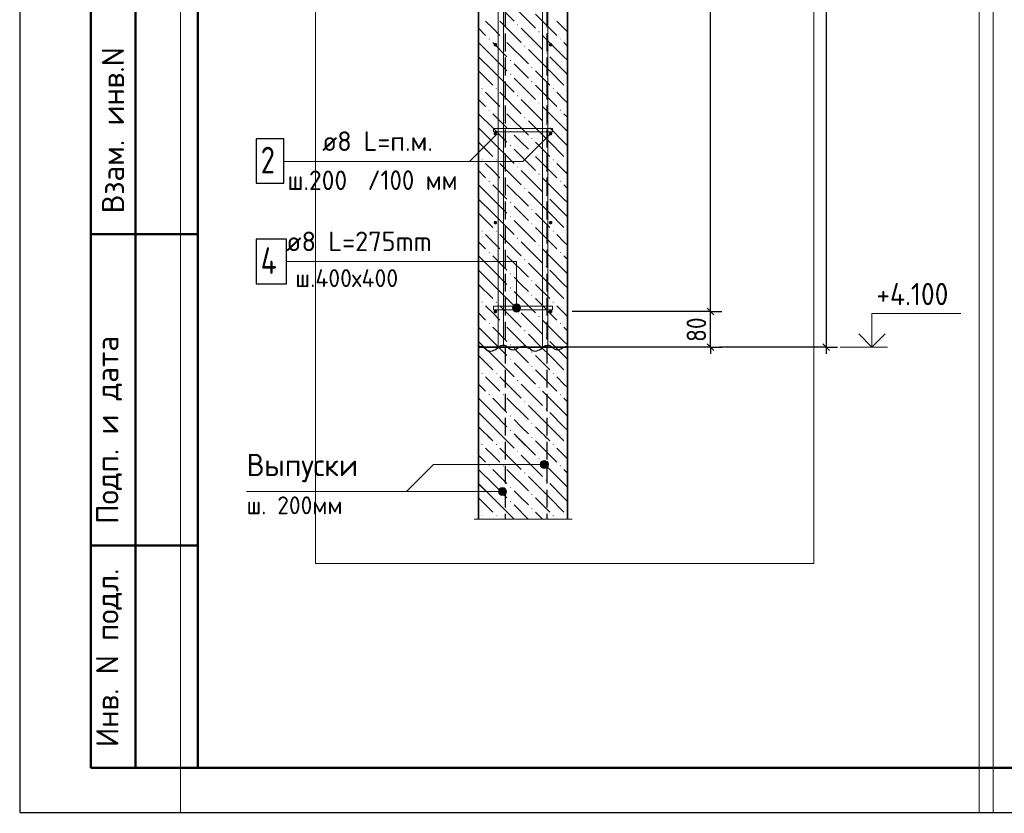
# Model space of a CAD drawing. Header units: millimetres. Extents: x 0 to 50400, y -12 to 35652.
# Tile 1 of 9: x 0 to 13277, y -12 to 10696. Entities that reach past the tile are written whole.
import ezdxf

# ---------------------------------------------------------------- set-up
doc = ezdxf.new("R2010")
doc.units = ezdxf.units.MM
doc.linetypes.add('______2', pattern=[324, 240, -84])
for name, color, linetype, lineweight in [('Standard', 7, 'Continuous', 25), ('ЖБ Перекрытие верхний уровень', 7, 'Continuous', 35), ('ЖБ Стена верхний уровень', 7, 'Continuous', 35), ('Позиционная метка диаметр_ шаг', 7, 'Continuous', 13), ('Позиционная метка линия выноска', 7, 'Continuous', 13), ('Позиционная метка номер позиции', 7, 'Continuous', 13), ('Примечания', 7, 'Continuous', 13)]:
    doc.layers.add(name, color=color, linetype=linetype, lineweight=lineweight)
doc.layers.add('Размерная выноска', color=7, linetype='Continuous')
for name, color, linetype, true_color in [('Стена фоновая арматура У1', 7, '______2', 0xa0a0a0), ('Стена фоновая арматура Х1', 7, '______2', 0xa0a0a0), ('Стена фоновая затяжка С-обр.', 7, '______2', 0xa0a0a0)]:
    doc.layers.add(name, color=color, linetype=linetype, true_color=true_color)
doc.styles.add('ISOCPEUR', font='txt')

msp = doc.modelspace()

# ---------------------------------------------------------------- hatches: boundary and pattern name
at = {"layer": 'ЖБ Перекрытие верхний уровень', "linetype": 'Continuous', "lineweight": 18, "transparency": 33554687}
for points in [[(6899, 5060), (6907, 5068), (6915, 5060), (6907, 5052)], [(6227, 4964), (6235, 4972), (6243, 4964), (6235, 4956)], [(6419, 4964), (6427, 4972), (6435, 4964), (6427, 4956)], [(7187, 4964), (7195, 4972), (7203, 4964), (7195, 4956)], [(7379, 4964), (7387, 4972), (7388, 4971), (7388, 4957), (7387, 4956)], [(6707, 4868), (6715, 4876), (6723, 4868), (6715, 4860)], [(6323, 4676), (6331, 4684), (6339, 4676), (6331, 4668)], [(6515, 4676), (6523, 4684), (6531, 4676), (6523, 4668)], [(6995, 4772), (7003, 4780), (7011, 4772), (7003, 4764)], [(7283, 4676), (7291, 4684), (7299, 4676), (7291, 4668)], [(6803, 4580), (6811, 4588), (6819, 4580), (6811, 4572)], [(6611, 4388), (6619, 4396), (6627, 4388), (6619, 4380)], [(7091, 4484), (7099, 4492), (7107, 4484), (7099, 4476)], [(6899, 4292), (6907, 4300), (6915, 4292), (6907, 4284)], [(6611, 4196), (6619, 4204), (6627, 4196), (6619, 4188)], [(6227, 4004), (6235, 4012), (6243, 4004), (6235, 3996)], [(6419, 4004), (6427, 4012), (6435, 4004), (6427, 3996)], [(6899, 4100), (6907, 4108), (6915, 4100), (6907, 4092)], [(7187, 4004), (7195, 4012), (7203, 4004), (7195, 3996)], [(7379, 4004), (7387, 4012), (7388, 4011), (7388, 3997), (7387, 3996)]]:
    msp.add_hatch(color=7, dxfattribs=at).paths.add_polyline_path(points, flags=16)
at = {"layer": 'ЖБ Стена верхний уровень', "linetype": 'Continuous', "lineweight": 18, "transparency": 33554687}
for points in [[(6707, 10628), (6715, 10636), (6723, 10628), (6715, 10620)], [(6995, 10532), (7003, 10540), (7011, 10532), (7003, 10524)], [(6323, 10436), (6331, 10444), (6339, 10436), (6331, 10428)], [(6515, 10436), (6523, 10444), (6531, 10436), (6523, 10428)], [(7283, 10436), (7291, 10444), (7299, 10436), (7291, 10428)], [(6803, 10340), (6811, 10348), (6819, 10340), (6811, 10332)], [(7091, 10244), (7099, 10252), (7107, 10244), (7099, 10236)], [(6611, 10148), (6619, 10156), (6627, 10148), (6619, 10140)], [(6611, 9956), (6619, 9964), (6627, 9956), (6619, 9948)], [(6899, 10052), (6907, 10060), (6915, 10052), (6907, 10044)], [(6899, 9860), (6907, 9868), (6915, 9860), (6907, 9852)], [(6227, 9764), (6235, 9772), (6243, 9764), (6235, 9756)], [(6419, 9764), (6427, 9772), (6435, 9764), (6427, 9756)], [(7187, 9764), (7195, 9772), (7203, 9764), (7195, 9756)], [(7379, 9764), (7387, 9772), (7387, 9756)], [(6707, 9668), (6715, 9676), (6723, 9668), (6715, 9660)], [(6995, 9572), (7003, 9580), (7011, 9572), (7003, 9564)], [(6323, 9476), (6331, 9484), (6339, 9476), (6331, 9468)], [(6515, 9476), (6523, 9484), (6531, 9476), (6523, 9468)], [(7283, 9476), (7291, 9484), (7299, 9476), (7291, 9468)], [(6803, 9380), (6811, 9388), (6819, 9380), (6811, 9372)], [(6611, 9188), (6619, 9196), (6627, 9188), (6619, 9180)], [(7091, 9284), (7099, 9292), (7107, 9284), (7099, 9276)], [(6899, 9092), (6907, 9100), (6915, 9092), (6907, 9084)], [(6611, 8996), (6619, 9004), (6627, 8996), (6619, 8988)], [(6899, 8900), (6907, 8908), (6915, 8900), (6907, 8892)], [(6227, 8804), (6235, 8812), (6243, 8804), (6235, 8796)], [(6419, 8804), (6427, 8812), (6435, 8804), (6427, 8796)], [(7187, 8804), (7195, 8812), (7203, 8804), (7195, 8796)], [(7379, 8804), (7387, 8812), (7387, 8796)], [(6707, 8708), (6715, 8716), (6723, 8708), (6715, 8700)], [(6323, 8516), (6331, 8524), (6339, 8516), (6331, 8508)], [(6515, 8516), (6523, 8524), (6531, 8516), (6523, 8508)], [(6995, 8612), (7003, 8620), (7011, 8612), (7003, 8604)], [(7283, 8516), (7291, 8524), (7299, 8516), (7291, 8508)], [(6803, 8420), (6811, 8428), (6819, 8420), (6811, 8412)], [(6611, 8228), (6619, 8236), (6627, 8228), (6619, 8220)], [(7091, 8324), (7099, 8332), (7107, 8324), (7099, 8316)], [(6899, 8132), (6907, 8140), (6915, 8132), (6907, 8124)], [(6611, 8036), (6619, 8044), (6627, 8036), (6619, 8028)], [(6227, 7844), (6235, 7852), (6243, 7844), (6235, 7836)], [(6419, 7844), (6427, 7852), (6435, 7844), (6427, 7836)], [(6899, 7940), (6907, 7948), (6915, 7940), (6907, 7932)], [(7187, 7844), (7195, 7852), (7203, 7844), (7195, 7836)], [(7379, 7844), (7387, 7852), (7387, 7836)], [(6707, 7748), (6715, 7756), (6723, 7748), (6715, 7740)], [(6995, 7652), (7003, 7660), (7011, 7652), (7003, 7644)], [(6323, 7556), (6331, 7564), (6339, 7556), (6331, 7548)], [(6515, 7556), (6523, 7564), (6531, 7556), (6523, 7548)], [(6803, 7460), (6811, 7468), (6819, 7460), (6811, 7452)], [(7283, 7556), (7291, 7564), (7299, 7556), (7291, 7548)], [(7091, 7364), (7099, 7372), (7107, 7364), (7099, 7356)], [(6611, 7268), (6619, 7276), (6627, 7268), (6619, 7260)], [(6899, 7172), (6907, 7180), (6915, 7172), (6907, 7164)], [(6611, 7076), (6619, 7084), (6627, 7076), (6619, 7068)], [(6899, 6980), (6907, 6988), (6915, 6980), (6907, 6972)], [(6227, 6884), (6235, 6892), (6243, 6884), (6235, 6876)], [(6419, 6884), (6427, 6892), (6435, 6884), (6427, 6876)], [(6707, 6788), (6715, 6796), (6723, 6788), (6715, 6780)], [(7187, 6884), (7195, 6892), (7203, 6884), (7195, 6876)], [(7379, 6884), (7387, 6892), (7387, 6876)], [(6995, 6692), (7003, 6700), (7011, 6692), (7003, 6684)], [(6323, 6596), (6331, 6604), (6339, 6596), (6331, 6588)], [(6515, 6596), (6523, 6604), (6531, 6596), (6523, 6588)], [(6803, 6500), (6811, 6508), (6819, 6500), (6811, 6492)], [(7283, 6596), (7291, 6604), (7299, 6596), (7291, 6588)], [(7091, 6404), (7099, 6412), (7107, 6404), (7099, 6396)], [(6611, 6308), (6619, 6316), (6627, 6308), (6619, 6300)], [(6611, 6116), (6619, 6124), (6627, 6116), (6619, 6108)], [(6899, 6212), (6907, 6220), (6915, 6212), (6907, 6204)], [(6899, 6020), (6907, 6028), (6915, 6020), (6907, 6012)], [(6227, 5924), (6235, 5932), (6243, 5924), (6235, 5916)], [(6419, 5924), (6427, 5932), (6435, 5924), (6427, 5916)], [(7187, 5924), (7195, 5932), (7203, 5924), (7195, 5916)], [(7379, 5924), (7387, 5932), (7387, 5916)], [(6707, 5828), (6715, 5836), (6723, 5828), (6715, 5820)], [(6995, 5732), (7003, 5740), (7011, 5732), (7003, 5724)], [(6323, 5636), (6331, 5644), (6339, 5636), (6331, 5628)], [(6515, 5636), (6523, 5644), (6531, 5636), (6523, 5628)], [(7283, 5636), (7291, 5644), (7299, 5636), (7291, 5628)], [(6803, 5540), (6811, 5548), (6819, 5540), (6811, 5532)], [(7091, 5444), (7099, 5452), (7107, 5444), (7099, 5436)], [(6611, 5348), (6619, 5356), (6627, 5348), (6619, 5340)], [(6899, 5252), (6907, 5260), (6915, 5252), (6907, 5244)], [(6611, 5156), (6619, 5164), (6627, 5156), (6619, 5148)], [(6899, 5060), (6907, 5068), (6915, 5060), (6907, 5052)], [(6227, 4964), (6235, 4972), (6243, 4964), (6235, 4956)], [(6419, 4964), (6427, 4972), (6435, 4964), (6427, 4956)], [(7187, 4964), (7195, 4972), (7203, 4964), (7195, 4956)], [(7379, 4964), (7387, 4972), (7387, 4956)], [(6707, 4868), (6715, 4876), (6723, 4868), (6715, 4860)], [(6323, 4676), (6331, 4684), (6339, 4676), (6331, 4668)], [(6515, 4676), (6523, 4684), (6531, 4676), (6523, 4668)], [(6995, 4772), (7003, 4780), (7011, 4772), (7003, 4764)], [(7283, 4676), (7291, 4684), (7299, 4676), (7291, 4668)], [(6803, 4580), (6811, 4588), (6819, 4580), (6811, 4572)], [(6611, 4388), (6619, 4396), (6627, 4388), (6619, 4380)], [(7091, 4484), (7099, 4492), (7107, 4484), (7099, 4476)], [(6899, 4292), (6907, 4300), (6915, 4292), (6907, 4284)], [(6611, 4196), (6619, 4204), (6627, 4196), (6619, 4188)], [(6227, 4004), (6235, 4012), (6243, 4004), (6235, 3996)], [(6419, 4004), (6427, 4012), (6435, 4004), (6427, 3996)], [(6899, 4100), (6907, 4108), (6915, 4100), (6907, 4092)], [(7187, 4004), (7195, 4012), (7203, 4004), (7195, 3996)], [(7379, 4004), (7387, 4012), (7387, 3996)]]:
    msp.add_hatch(color=7, dxfattribs=at).paths.add_polyline_path(points, flags=16)
at = {"layer": 'Позиционная метка линия выноска', "linetype": 'Continuous', "lineweight": 13, "transparency": 33554687}
for points in [[(6748, 6833), (6655, 6833), (6647, 6806)], [(6748, 6833), (6647, 6806), (6755, 6806)], [(6755, 6806), (6647, 6806), (6655, 6779)], [(6728, 6853), (6674, 6853), (6655, 6833)], [(6728, 6853), (6655, 6833), (6748, 6833)], [(6755, 6806), (6655, 6779), (6748, 6779)], [(6748, 6779), (6655, 6779), (6674, 6760)], [(6674, 6853), (6728, 6853), (6701, 6860)], [(6748, 6779), (6674, 6760), (6728, 6760)], [(6728, 6760), (6674, 6760), (6701, 6752)], [(7028, 4668), (7028, 4722), (7021, 4695)], [(7048, 4649), (7048, 4741), (7028, 4722)], [(7048, 4649), (7028, 4722), (7028, 4668)], [(7075, 4641), (7075, 4749), (7048, 4741)], [(7075, 4641), (7048, 4741), (7048, 4649)], [(7102, 4649), (7102, 4741), (7075, 4749)], [(7102, 4649), (7075, 4749), (7075, 4641)], [(7121, 4668), (7121, 4722), (7102, 4741)], [(7121, 4668), (7102, 4741), (7102, 4649)], [(7121, 4722), (7121, 4668), (7129, 4695)], [(6510, 4275), (6510, 4383), (6483, 4376)], [(6537, 4283), (6537, 4376), (6510, 4383)], [(6537, 4283), (6510, 4383), (6510, 4275)], [(6463, 4302), (6463, 4356), (6456, 4329)], [(6483, 4283), (6483, 4376), (6463, 4356)], [(6483, 4283), (6463, 4356), (6463, 4302)], [(6510, 4275), (6483, 4376), (6483, 4283)], [(6556, 4302), (6556, 4356), (6537, 4376)], [(6556, 4302), (6537, 4376), (6537, 4283)], [(6556, 4356), (6556, 4302), (6564, 4329)]]:
    msp.add_hatch(color=7, dxfattribs=at).paths.add_polyline_path(points)
at = {"layer": 'Стена фоновая арматура У1', "linetype": 'Continuous', "lineweight": 13, "transparency": 33554687}
for points in [[(6439, 10358), (6437, 10368), (6432, 10375), (6424, 10381), (6415, 10382), (6406, 10381), (6398, 10375), (6393, 10368), (6391, 10358), (6393, 10349), (6398, 10341), (6406, 10336), (6415, 10334), (6424, 10336), (6432, 10341), (6437, 10349)], [(7183, 10358), (7181, 10368), (7176, 10375), (7168, 10381), (7159, 10382), (7150, 10381), (7142, 10375), (7137, 10368), (7135, 10358), (7137, 10349), (7142, 10341), (7150, 10336), (7159, 10334), (7168, 10336), (7176, 10341), (7181, 10349)], [(6439, 9158), (6437, 9168), (6432, 9175), (6424, 9181), (6415, 9182), (6406, 9181), (6398, 9175), (6393, 9168), (6391, 9158), (6393, 9149), (6398, 9141), (6406, 9136), (6415, 9134), (6424, 9136), (6432, 9141), (6437, 9149)], [(7183, 9158), (7181, 9168), (7176, 9175), (7168, 9181), (7159, 9182), (7150, 9181), (7142, 9175), (7137, 9168), (7135, 9158), (7137, 9149), (7142, 9141), (7150, 9136), (7159, 9134), (7168, 9136), (7176, 9141), (7181, 9149)], [(6439, 7958), (6437, 7968), (6432, 7975), (6424, 7981), (6415, 7982), (6406, 7981), (6398, 7975), (6393, 7968), (6391, 7958), (6393, 7949), (6398, 7941), (6406, 7936), (6415, 7934), (6424, 7936), (6432, 7941), (6437, 7949)], [(7183, 7958), (7181, 7968), (7176, 7975), (7168, 7981), (7159, 7982), (7150, 7981), (7142, 7975), (7137, 7968), (7135, 7958), (7137, 7949), (7142, 7941), (7150, 7936), (7159, 7934), (7168, 7936), (7176, 7941), (7181, 7949)], [(6439, 6758), (6437, 6768), (6432, 6775), (6424, 6781), (6415, 6782), (6406, 6781), (6398, 6775), (6393, 6768), (6391, 6758), (6393, 6749), (6398, 6741), (6406, 6736), (6415, 6734), (6424, 6736), (6432, 6741), (6437, 6749)], [(7183, 6758), (7181, 6768), (7176, 6775), (7168, 6781), (7159, 6782), (7150, 6781), (7142, 6775), (7137, 6768), (7135, 6758), (7137, 6749), (7142, 6741), (7150, 6736), (7159, 6734), (7168, 6736), (7176, 6741), (7181, 6749)]]:
    msp.add_hatch(color=7, dxfattribs=at).paths.add_polyline_path(points)

# ---------------------------------------------------------------- linework, layer by layer
at = {"layer": 'Standard', "color": 7, "linetype": 'Continuous', "lineweight": 13, "transparency": 33554687}
for p, q in [((2170, 35652), (2170, -12)), ((12940, -12), (12940, 35652)), ((13125, 35652), (13125, -12)), ((11066, 6278), (11702, 6278))]:
    msp.add_line(p, q, dxfattribs=at)
at = {"layer": 'Standard', "color": 7, "linetype": 'Continuous', "lineweight": 25, "transparency": 33554687}
for p, q in [((2400, 35040), (2400, 1270)), ((9362, 6716), (9272, 6806)), ((9362, 6233), (9272, 6323)), ((10832, 6323), (10922, 6233))]:
    msp.add_line(p, q, dxfattribs=at)
at = {"layer": 'Standard', "color": 7, "linetype": 'Continuous', "lineweight": -3, "transparency": 33554687}
for p, q in [((10877, 30278), (10877, 6278)), ((9317, 6761), (9317, 28358)), ((9317, 6761), (9167, 6761)), ((9317, 6761), (9467, 6761)), ((9317, 6278), (9317, 6761)), ((9317, 6278), (7388, 6278)), ((9317, 6278), (9167, 6278)), ((9317, 6278), (9467, 6278)), ((9317, 6278), (9317, 6188)), ((10877, 6278), (9437, 6278)), ((10877, 6278), (10727, 6278)), ((10877, 6278), (11027, 6278)), ((10877, 6278), (10877, 6188))]:
    msp.add_line(p, q, dxfattribs=at)
at = {"layer": 'Standard', "color": 7, "linetype": 'Continuous', "lineweight": 50, "transparency": 33554687}
for p, q in [((960, 600), (960, 10800)), ((960, 600), (960, 10800)), ((1560, 600), (1560, 10800)), ((960, 7800), (2400, 7800)), ((960, 3600), (2400, 3600)), ((2400, 600), (960, 600))]:
    msp.add_line(p, q, dxfattribs=at)
at = {"layer": 'Standard', "color": 7, "linetype": 'Continuous', "lineweight": 25, "transparency": 33554687}
msp.add_lwpolyline([(0, 0), (50400, 0), (50400, 35640), (0, 35640), (0, 0)], close=True, dxfattribs=at)
at = {"layer": 'Standard', "color": 7, "linetype": 'Continuous', "lineweight": 50, "transparency": 33554687}
msp.add_lwpolyline([(2400, 35040), (49800, 35040), (49800, 600), (2400, 600), (2400, 35040)], close=True, dxfattribs=at)
at = {"layer": 'Standard', "color": 254, "linetype": 'Continuous', "lineweight": 13, "true_color": 0xc4c4ff, "transparency": 33554687}
msp.add_lwpolyline([(3988, 3357), (10708, 3357), (10708, 33150), (3988, 33150), (3988, 3357)], dxfattribs=at)
at = {"layer": 'Standard', "color": 7, "linetype": 'Continuous', "lineweight": -3, "transparency": 33554687}
msp.add_lwpolyline([(9317, 6761), (9297, 6761), (9297, 6761), (9297, 6761), (9297, 6761), (9297, 6761), (9297, 6761), (9297, 6761), (9297, 6761), (9187, 6761), (9187, 6761), (7452, 6761)], dxfattribs=at)
at = {"layer": 'Standard', "color": 7, "linetype": 'Continuous', "lineweight": 13, "transparency": 33554687}
msp.add_lwpolyline([(11492, 6278), (11492, 6734), (12692, 6734)], dxfattribs=at)
at = {"layer": 'Standard', "color": 7, "linetype": 'Continuous', "lineweight": 35, "transparency": 33554687}
msp.add_lwpolyline([(11314, 6457), (11492, 6278), (11671, 6457)], dxfattribs=at)
at = {"layer": 'ЖБ Перекрытие верхний уровень', "color": 7, "linetype": '______2', "lineweight": 18, "transparency": 33554687}
for p, q in [((6188, 6278), (6188, 5078)), ((7387, 6278), (6188, 6278)), ((7387, 5078), (7387, 6278)), ((6188, 5078), (6188, 3957)), ((7388, 3957), (7388, 5078))]:
    msp.add_line(p, q, dxfattribs=at)
at = {"layer": 'ЖБ Перекрытие верхний уровень', "color": 9, "linetype": 'Continuous', "lineweight": 18, "true_color": 0xc7c7c7, "transparency": 33554687}
for p, q in [((6313, 5078), (6379, 5012)), ((6505, 5078), (6667, 4916)), ((6697, 5078), (6955, 4820)), ((7081, 5078), (7147, 5012)), ((7273, 5078), (7339, 5012)), ((6379, 4820), (6283, 4916)), ((6475, 4916), (6763, 4628)), ((6955, 5012), (7243, 4724)), ((7339, 4820), (7243, 4916)), ((6188, 4819), (6283, 4724)), ((6475, 4724), (6379, 4820)), ((6763, 4820), (7051, 4532)), ((7388, 4771), (7339, 4820)), ((7339, 4436), (7051, 4724)), ((6379, 4436), (6188, 4627)), ((6379, 4628), (6571, 4436)), ((6571, 4628), (6859, 4340)), ((7147, 4244), (6859, 4532)), ((7339, 4628), (7388, 4579)), ((6188, 4435), (6379, 4244)), ((6379, 4436), (6571, 4244)), ((7147, 4436), (7339, 4244)), ((7339, 4436), (7388, 4387)), ((6763, 4244), (6667, 4340)), ((6188, 4243), (6379, 4052)), ((6379, 4244), (6666, 3957)), ((6667, 4148), (6858, 3957)), ((6859, 4148), (6763, 4244)), ((6955, 4244), (7147, 4052)), ((7147, 4244), (7339, 4052)), ((7339, 4244), (7388, 4195)), ((6955, 4052), (7050, 3957))]:
    msp.add_line(p, q, dxfattribs=at)
at = {"layer": 'ЖБ Стена верхний уровень', "color": 7, "linetype": 'Continuous', "lineweight": 35, "transparency": 33554687}
for p, q in [((6187, 30278), (6187, 6278)), ((7387, 6278), (7387, 30278)), ((6187, 6278), (6187, 3957)), ((7387, 6278), (6187, 6278)), ((6187, 6278), (7387, 6278)), ((7387, 3957), (7387, 6278))]:
    msp.add_line(p, q, dxfattribs=at)
at = {"layer": 'ЖБ Стена верхний уровень', "color": 9, "linetype": 'Continuous', "lineweight": 18, "true_color": 0xc7c7c7, "transparency": 33554687}
for p, q in [((6379, 10964), (6667, 10676)), ((6667, 10868), (6955, 10580)), ((6955, 10772), (7243, 10484)), ((6379, 10580), (6283, 10676)), ((6475, 10676), (6763, 10388)), ((7339, 10580), (7243, 10676)), ((6187, 10580), (6283, 10484)), ((6475, 10484), (6379, 10580)), ((6763, 10580), (7051, 10292)), ((7387, 10532), (7339, 10580)), ((6379, 10196), (6187, 10388)), ((6379, 10388), (6571, 10196)), ((6571, 10388), (6859, 10100)), ((7339, 10196), (7051, 10484)), ((7339, 10388), (7387, 10340)), ((7147, 10004), (6859, 10292)), ((6187, 10196), (6379, 10004)), ((6379, 10196), (6571, 10004)), ((6763, 10004), (6667, 10100)), ((7147, 10196), (7339, 10004)), ((7339, 10196), (7387, 10148)), ((6187, 10004), (6187, 10004)), ((6187, 10004), (6379, 9812)), ((6379, 10004), (6667, 9716)), ((6859, 9908), (6763, 10004)), ((6955, 10004), (7147, 9812)), ((7147, 10004), (7339, 9812)), ((7339, 10004), (7387, 9956)), ((6667, 9908), (6955, 9620)), ((6187, 9812), (6187, 9812)), ((6379, 9620), (6283, 9716)), ((6475, 9716), (6763, 9428)), ((6955, 9812), (7243, 9524)), ((7339, 9620), (7243, 9716)), ((6187, 9620), (6283, 9524)), ((6475, 9524), (6379, 9620)), ((6763, 9620), (7051, 9332)), ((7387, 9572), (7339, 9620)), ((6379, 9236), (6187, 9428)), ((6379, 9428), (6571, 9236)), ((6571, 9428), (6859, 9140)), ((7339, 9236), (7051, 9524)), ((7339, 9428), (7387, 9380)), ((7147, 9044), (6859, 9332)), ((6187, 9236), (6379, 9044)), ((6379, 9236), (6571, 9044)), ((7147, 9236), (7339, 9044)), ((7339, 9236), (7387, 9188)), ((6187, 9044), (6187, 9044)), ((6187, 9044), (6379, 8852)), ((6379, 9044), (6667, 8756)), ((6763, 9044), (6667, 9140)), ((6859, 8948), (6763, 9044)), ((6955, 9044), (7147, 8852)), ((7147, 9044), (7339, 8852)), ((7339, 9044), (7387, 8996)), ((6667, 8948), (6955, 8660)), ((6187, 8852), (6187, 8852)), ((6955, 8852), (7243, 8564)), ((6187, 8660), (6283, 8564)), ((6379, 8660), (6283, 8756)), ((6475, 8564), (6379, 8660)), ((6475, 8756), (6763, 8468)), ((6763, 8660), (7051, 8372)), ((7339, 8660), (7243, 8756)), ((7387, 8612), (7339, 8660)), ((7339, 8276), (7051, 8564)), ((6379, 8276), (6187, 8468)), ((6379, 8468), (6571, 8276)), ((6571, 8468), (6859, 8180)), ((7147, 8084), (6859, 8372)), ((7339, 8468), (7387, 8420)), ((6187, 8276), (6379, 8084)), ((6379, 8276), (6571, 8084)), ((7147, 8276), (7339, 8084)), ((7339, 8276), (7387, 8228)), ((6763, 8084), (6667, 8180)), ((6187, 8084), (6187, 8084)), ((6187, 8084), (6379, 7892)), ((6379, 8084), (6667, 7796)), ((6667, 7988), (6955, 7700)), ((6859, 7988), (6763, 8084)), ((6955, 8084), (7147, 7892)), ((7147, 8084), (7339, 7892)), ((7339, 8084), (7387, 8036)), ((6187, 7892), (6187, 7892)), ((6955, 7892), (7243, 7604)), ((6379, 7700), (6283, 7796)), ((6475, 7796), (6763, 7508)), ((7339, 7700), (7243, 7796)), ((6187, 7700), (6283, 7604)), ((6475, 7604), (6379, 7700)), ((6763, 7700), (7051, 7412)), ((7339, 7316), (7051, 7604)), ((7387, 7652), (7339, 7700)), ((6379, 7316), (6187, 7508)), ((6379, 7508), (6571, 7316)), ((6571, 7508), (6859, 7220)), ((7339, 7508), (7387, 7460)), ((6187, 7316), (6379, 7124)), ((6379, 7316), (6571, 7124)), ((7147, 7124), (6859, 7412)), ((7147, 7316), (7339, 7124)), ((7339, 7316), (7387, 7268)), ((6763, 7124), (6667, 7220)), ((6187, 7124), (6187, 7124)), ((6187, 7124), (6379, 6932)), ((6379, 7124), (6667, 6836)), ((6859, 7028), (6763, 7124)), ((6955, 7124), (7147, 6932)), ((7147, 7124), (7339, 6932)), ((7339, 7124), (7387, 7076)), ((6187, 6932), (6187, 6932)), ((6667, 7028), (6955, 6740)), ((6955, 6932), (7243, 6644)), ((6379, 6740), (6283, 6836)), ((6475, 6836), (6763, 6548)), ((7339, 6740), (7243, 6836)), ((6187, 6740), (6283, 6644)), ((6475, 6644), (6379, 6740)), ((6763, 6740), (7051, 6452)), ((7339, 6356), (7051, 6644)), ((7387, 6692), (7339, 6740)), ((6379, 6356), (6187, 6548)), ((6379, 6548), (6571, 6356)), ((6571, 6548), (6841, 6278)), ((7339, 6548), (7387, 6500)), ((7033, 6278), (6859, 6452)), ((6187, 6356), (6265, 6278)), ((6265, 6278), (6379, 6164)), ((6379, 6356), (6457, 6278)), ((6457, 6278), (6571, 6164)), ((6763, 6164), (6667, 6260)), ((6841, 6278), (6859, 6260)), ((7147, 6164), (7033, 6278)), ((7147, 6356), (7225, 6278)), ((7225, 6278), (7339, 6164)), ((7339, 6356), (7387, 6308)), ((6187, 6164), (6187, 6164)), ((6187, 6164), (6379, 5972)), ((6379, 6164), (6667, 5876)), ((6859, 6068), (6763, 6164)), ((6955, 6164), (7147, 5972)), ((7147, 6164), (7339, 5972)), ((7339, 6164), (7387, 6116)), ((6667, 6068), (6955, 5780)), ((6187, 5972), (6187, 5972)), ((6379, 5780), (6283, 5876)), ((6475, 5876), (6763, 5588)), ((6955, 5972), (7243, 5684)), ((7339, 5780), (7243, 5876)), ((6187, 5780), (6283, 5684)), ((6475, 5684), (6379, 5780)), ((6763, 5780), (7051, 5492)), ((7387, 5732), (7339, 5780)), ((6379, 5396), (6187, 5588)), ((6379, 5588), (6571, 5396)), ((6571, 5588), (6859, 5300)), ((7339, 5396), (7051, 5684)), ((7339, 5588), (7387, 5540)), ((7147, 5204), (6859, 5492)), ((6187, 5396), (6379, 5204)), ((6379, 5396), (6571, 5204)), ((7147, 5396), (7339, 5204)), ((7339, 5396), (7387, 5348)), ((6187, 5204), (6187, 5204)), ((6187, 5204), (6379, 5012)), ((6379, 5204), (6667, 4916)), ((6763, 5204), (6667, 5300)), ((6859, 5108), (6763, 5204)), ((6955, 5204), (7147, 5012)), ((7147, 5204), (7339, 5012)), ((7339, 5204), (7387, 5156)), ((6667, 5108), (6955, 4820)), ((6187, 5012), (6187, 5012)), ((6379, 4820), (6283, 4916)), ((6475, 4916), (6763, 4628)), ((6955, 5012), (7243, 4724)), ((7339, 4820), (7243, 4916)), ((6187, 4820), (6283, 4724)), ((6475, 4724), (6379, 4820)), ((6763, 4820), (7051, 4532)), ((7387, 4772), (7339, 4820)), ((7339, 4436), (7051, 4724)), ((6379, 4436), (6187, 4628)), ((6379, 4628), (6571, 4436)), ((6571, 4628), (6859, 4340)), ((7147, 4244), (6859, 4532)), ((7339, 4628), (7387, 4580)), ((6187, 4436), (6379, 4244)), ((6379, 4436), (6571, 4244)), ((7147, 4436), (7339, 4244)), ((7339, 4436), (7387, 4388)), ((6763, 4244), (6667, 4340)), ((6187, 4244), (6187, 4244)), ((6187, 4244), (6379, 4052)), ((6379, 4244), (6666, 3957)), ((6667, 4148), (6858, 3957)), ((6859, 4148), (6763, 4244)), ((6955, 4244), (7147, 4052)), ((7147, 4244), (7339, 4052)), ((7339, 4244), (7387, 4196)), ((6187, 4052), (6187, 4052)), ((6955, 4052), (7050, 3957))]:
    msp.add_line(p, q, dxfattribs=at)
at = {"layer": 'Позиционная метка линия выноска', "color": 253, "linetype": '______2', "lineweight": 25, "true_color": 0xa0a0a0, "transparency": 33554687}
for p, q in [((6547, 11157), (6547, 3957)), ((7110, 11157), (7110, 3957))]:
    msp.add_line(p, q, dxfattribs=at)
at = {"layer": 'Позиционная метка линия выноска', "color": 7, "linetype": 'Continuous', "lineweight": 13, "transparency": 33554687}
for p, q in [((6647, 6806), (6647, 6806)), ((6701, 6860), (6701, 6860)), ((6755, 6806), (6755, 6806)), ((6701, 6752), (6701, 6752)), ((7021, 4695), (7021, 4695)), ((7075, 4749), (7075, 4749)), ((7129, 4695), (7129, 4695)), ((7075, 4641), (7075, 4641)), ((6510, 4383), (6510, 4383)), ((6456, 4329), (6456, 4329)), ((6510, 4275), (6510, 4275)), ((6564, 4329), (6564, 4329))]:
    msp.add_line(p, q, dxfattribs=at)
for points in [[(3562, 8784), (6064, 8784), (6439, 9158)], [(3562, 8784), (6784, 8784), (7159, 9158)], [(3598, 7433), (6701, 7433), (6701, 6806)], [(7075, 4695), (5581, 4695), (5215, 4329)], [(6510, 4329), (5860, 4329), (3059, 4329)]]:
    msp.add_lwpolyline(points, dxfattribs=at)
for centre in [(6701, 6806), (7075, 4695), (6510, 4329)]:
    msp.add_circle(centre, 54, dxfattribs=at)
at = {"layer": 'Примечания', "color": 7, "linetype": 'Continuous', "lineweight": 25, "transparency": 33554687}
for points in [[(6188, 6289), (6210, 6289), (6234, 6286), (6256, 6278), (6273, 6265), (6288, 6249), (6305, 6236), (6328, 6228), (6351, 6224), (6374, 6229), (6396, 6237), (6417, 6247), (6435, 6260), (6452, 6274), (6469, 6287), (6489, 6298), (6512, 6304), (6536, 6303), (6559, 6297), (6576, 6284), (6592, 6269), (6609, 6255), (6629, 6245), (6653, 6243), (6677, 6248), (6698, 6257), (6718, 6268), (6739, 6278), (6759, 6287), (6783, 6292), (6788, 6292)], [(6788, 6289), (6810, 6289), (6834, 6286), (6856, 6278), (6873, 6265), (6888, 6249), (6905, 6236), (6928, 6228), (6951, 6224), (6974, 6229), (6996, 6237), (7017, 6247), (7035, 6260), (7052, 6274), (7069, 6287), (7089, 6298), (7112, 6304), (7136, 6303), (7159, 6297), (7176, 6284), (7192, 6269), (7209, 6255), (7229, 6245), (7253, 6243), (7277, 6248), (7298, 6257), (7318, 6268), (7339, 6278), (7359, 6287), (7383, 6292), (7387, 6292)]]:
    msp.add_lwpolyline(points, dxfattribs=at)
at = {"layer": 'Размерная выноска', "color": 7, "linetype": 'Continuous', "lineweight": 13, "transparency": 33554687}
for p, q in [((6127, 3957), (7447, 3957)), ((6128, 3957), (7448, 3957))]:
    msp.add_line(p, q, dxfattribs=at)
at = {"layer": 'Стена фоновая арматура У1', "color": 7, "linetype": 'Continuous', "lineweight": 25, "transparency": 33554687}
msp.add_lwpolyline([(3190, 8489), (3562, 8489), (3562, 9089), (3190, 9089), (3190, 8489)], dxfattribs=at)
at = {"layer": 'Стена фоновая арматура Х1', "color": 7, "linetype": 'Continuous', "lineweight": 18, "transparency": 33554687}
for points in [[(6451, 6278), (6451, 30860), (6457, 30904), (6472, 30950), (6496, 30992), (6525, 31027), (6560, 31056), (6602, 31079), (6647, 31094), (6691, 31100), (10144, 31100), (10144, 31028), (6696, 31028), (6664, 31024), (6631, 31013), (6601, 30996), (6576, 30976), (6556, 30951), (6539, 30921), (6528, 30888), (6523, 30855), (6523, 6278), (6451, 6278)], [(7051, 6278), (7051, 30788), (7057, 30832), (7072, 30878), (7096, 30920), (7125, 30955), (7160, 30984), (7202, 31007), (7247, 31022), (7291, 31028), (10144, 31028), (10144, 30956), (7296, 30956), (7264, 30952), (7231, 30941), (7201, 30924), (7176, 30904), (7156, 30879), (7139, 30849), (7128, 30816), (7123, 30783), (7123, 6278), (7051, 6278)]]:
    msp.add_lwpolyline(points, dxfattribs=at)
at = {"layer": 'Стена фоновая затяжка С-обр.', "color": 98, "linetype": 'Continuous', "lineweight": 13, "true_color": 0x005000, "transparency": 33554687}
for points in [[(6388, 9230), (7186, 9230), (7186, 9182), (6388, 9182), (6388, 9230)], [(6388, 6830), (7186, 6830), (7186, 6782), (6388, 6782), (6388, 6830)]]:
    msp.add_lwpolyline(points, dxfattribs=at)
at = {"layer": 'Стена фоновая затяжка С-обр.', "color": 7, "linetype": 'Continuous', "lineweight": 25, "transparency": 33554687}
msp.add_lwpolyline([(3190, 7133), (3598, 7133), (3598, 7733), (3190, 7733), (3190, 7133)], dxfattribs=at)

# ---------------------------------------------------------------- texts
at = {"layer": 'Standard', "color": 7, "linetype": 'Continuous', "lineweight": 50, "transparency": 33554687, "char_height": 300, "attachment_point": 7, "rotation": 90, "style": 'ISOCPEUR'}
for s, insert, width in [('\\A1;{\\fISOCPEUR|i0|b0;\\H300.000000;\\W1.000000;\\C7;Взам. инв.N}\\P', (1408, 8083), 2290.92), ('\\A1;{\\fISOCPEUR|i0|b0;\\H300.000000;\\W1.000000;\\C7;Подп. и дата}\\P', (1379, 3891), 2636.47), ('\\A1;{\\fISOCPEUR|i0|b0;\\H300.000000;\\W1.000000;\\C7;Инв. N подл.}\\P', (1379, 881), 2426.15)]:
    msp.add_mtext(s, dxfattribs=dict(at, insert=insert, width=width))
at = {"layer": 'Standard', "color": 7, "linetype": 'Continuous', "lineweight": 18, "transparency": 33554687, "insert": (3716, 7089), "char_height": 240, "width": 1627.25, "attachment_point": 7, "style": 'ISOCPEUR'}
msp.add_mtext('\\W0.97;ш.400х400', dxfattribs=at)
at = {"layer": 'Standard', "color": 7, "linetype": 'Continuous', "lineweight": 25, "transparency": 33554687, "insert": (11552, 6844), "char_height": 300, "width": 1244.55, "attachment_point": 7, "style": 'ISOCPEUR'}
msp.add_mtext('\\W0.90;+4.100', dxfattribs=at)
at = {"layer": 'Standard', "color": 7, "linetype": 'Continuous', "lineweight": 25, "transparency": 33554687, "insert": (9257, 6348), "char_height": 264, "width": 484.71, "attachment_point": 7, "rotation": 90, "style": 'ISOCPEUR'}
msp.add_mtext('\\W0.87;80', dxfattribs=at)
at = {"layer": 'Позиционная метка диаметр_ шаг', "color": 7, "linetype": 'Continuous', "lineweight": 25, "transparency": 33554687, "attachment_point": 7, "style": 'ISOCPEUR'}
for s, insert, char_height, width in [('\\W0.96;Выпуски', (3059, 4456), 300, 1643.32), ('\\W0.96;ш. 200мм', (3059, 4024), 240, 1435.06)]:
    msp.add_mtext(s, dxfattribs=dict(at, insert=insert, char_height=char_height, width=width))
at = {"layer": 'Позиционная метка номер позиции', "color": 7, "linetype": 'Continuous', "lineweight": 25, "transparency": 33554687, "insert": (4691, 8399), "char_height": 264, "width": 1388.4, "attachment_point": 7, "style": 'ISOCPEUR'}
msp.add_mtext('\\W0.92;/100 мм', dxfattribs=at)
at = {"layer": 'Стена фоновая арматура У1', "color": 7, "linetype": 'Continuous', "lineweight": 13, "transparency": 33554687, "attachment_point": 7, "style": 'ISOCPEUR'}
for s, insert, char_height, width in [('\\W0.97;ø8 L=п.м. ', (4078, 8925), 264, 1790.24), ('\\W0.78;2', (3250, 8621), 360, 391.69), ('\\W0.95;ш.200 ', (3610, 8397), 264, 1154.56)]:
    msp.add_mtext(s, dxfattribs=dict(at, insert=insert, char_height=char_height, width=width))
at = {"layer": 'Стена фоновая затяжка С-обр.', "color": 7, "linetype": 'Continuous', "lineweight": 13, "transparency": 33554687, "attachment_point": 7, "style": 'ISOCPEUR'}
for s, insert, char_height, width in [('\\W0.98;ø8 L=275mm ', (3594, 7573), 264, 2266.23), ('\\W0.80;4', (3250, 7265), 360, 431.8)]:
    msp.add_mtext(s, dxfattribs=dict(at, insert=insert, char_height=char_height, width=width))

doc.saveas('drawing.dxf')
